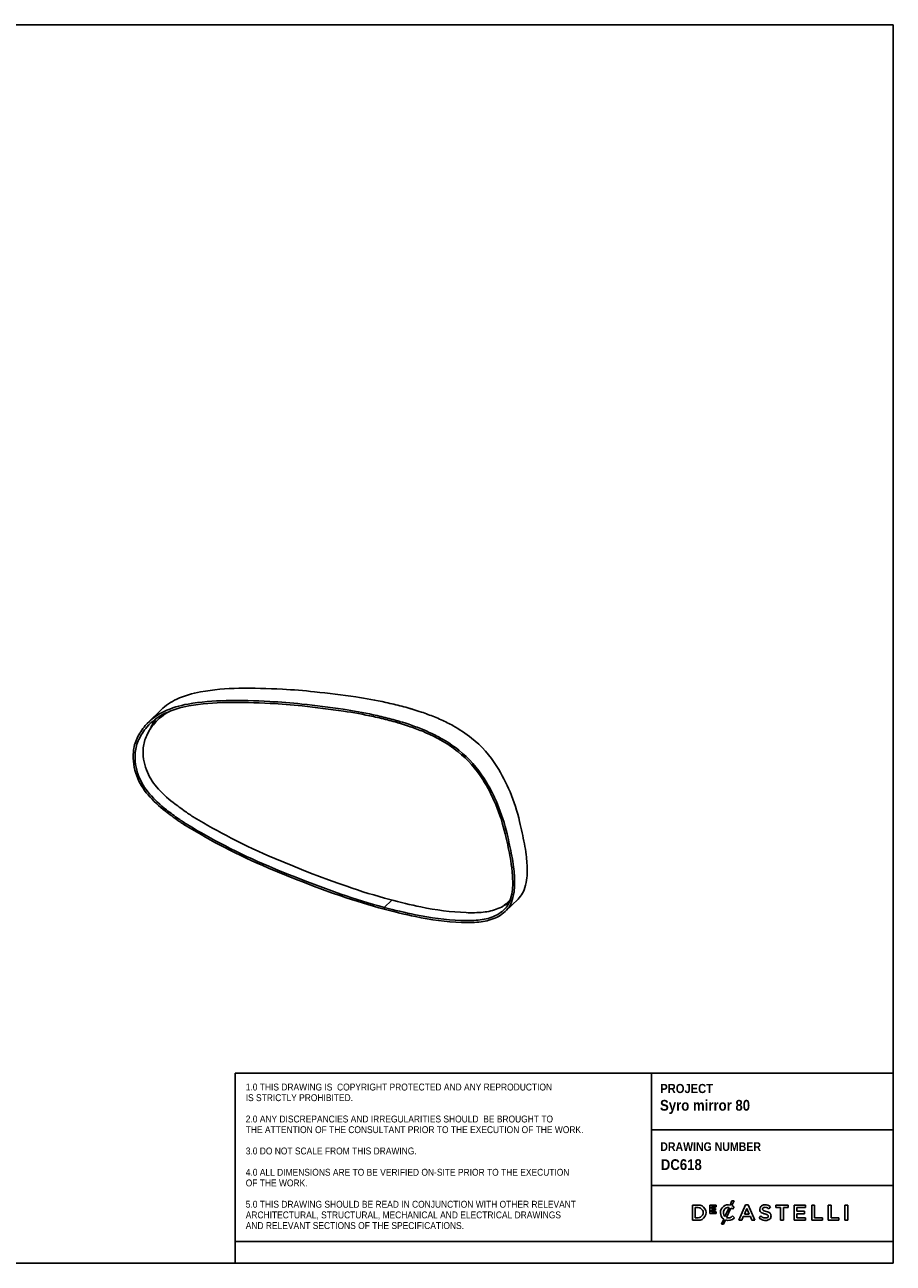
# Model space of a CAD drawing. Header units: millimetres. Extents: x -317 to 2963, y -71 to 2225.
# Tile 2 of 2: x 1353 to 2963, y -71 to 2225. Entities that reach past the tile are written whole.
import ezdxf

# ---------------------------------------------------------------- set-up
doc = ezdxf.new("R2010")
doc.units = ezdxf.units.MM
doc.header["$LTSCALE"] = 6
doc.linetypes.add('SLD-Solido', pattern=[0])
doc.layers.add('NOTE', color=3, linetype='SLD-Solido')
doc.layers.add('SCHIZZI', color=9, linetype='Continuous')
doc.styles.add('SLDTEXTSTYLE0', font='GOTHICB.TTF', dxfattribs={"width": 0.913})
doc.styles.add('SLDTEXTSTYLE1', font='GOTHIC.TTF', dxfattribs={"width": 0.913})

msp = doc.modelspace()

# ---------------------------------------------------------------- linework, layer by layer
for p, q in [((1606.18, 954.75), (1582.85, 931.97)), ((1601.5, 937.6), (1599.64, 935.78)), ((2033.72, 602.34), (2019.77, 588.72)), ((2033.9, 602.3), (2019.95, 588.68)), ((2244.49, 581.43), (2267.83, 604.21)), ((2248.71, 598.12), (2250.57, 599.95)), ((2252.98, 602.81), (2253.45, 603.41)), ((2019.77, 588.72), (2019.79, 585.29)), ((2019.97, 585.46), (2019.79, 585.29)), ((2019.97, 585.24), (2019.95, 588.68)), ((2241.34, 592.1), (2244.59, 593.35))]:
    msp.add_line(p, q)
at = {"flags": 128}
for points in [[(1830.98, 993.24), (1820.82, 993.75), (1810.68, 994.17), (1800.57, 994.51), (1790.47, 994.76), (1780.4, 994.92), (1770.35, 994.99), (1760.32, 994.97), (1750.32, 994.86)], [(1890.69, 988.42), (1883.19, 989.19), (1875.71, 989.92), (1868.23, 990.59), (1860.76, 991.22), (1853.3, 991.8), (1845.85, 992.33), (1838.41, 992.81), (1830.98, 993.24)], [(1967.21, 978.78), (1957.62, 980.15), (1948.04, 981.48), (1938.46, 982.75), (1928.9, 983.98), (1919.33, 985.16), (1909.78, 986.29), (1900.23, 987.38), (1890.69, 988.42)], [(1807.64, 970.46), (1797.49, 970.97), (1787.35, 971.4), (1777.23, 971.73), (1767.14, 971.98), (1757.06, 972.14), (1747.01, 972.21), (1736.99, 972.19), (1726.98, 972.09)], [(1808.42, 966.91), (1798.29, 967.42), (1788.18, 967.84), (1778.09, 968.17), (1768.03, 968.42), (1757.98, 968.58), (1747.96, 968.65), (1737.96, 968.63), (1727.99, 968.53)], [(1867.36, 965.64), (1859.86, 966.42), (1852.37, 967.14), (1844.89, 967.82), (1837.42, 968.44), (1829.96, 969.02), (1822.51, 969.55), (1815.07, 970.03), (1807.64, 970.46)], [(1867.95, 962.1), (1860.48, 962.87), (1853.01, 963.6), (1845.56, 964.27), (1838.11, 964.89), (1830.67, 965.47), (1823.24, 966), (1815.82, 966.48), (1808.42, 966.91)], [(1943.88, 956.01), (1934.29, 957.38), (1924.71, 958.7), (1915.13, 959.98), (1905.56, 961.2), (1896, 962.39), (1886.44, 963.52), (1876.9, 964.6), (1867.36, 965.64)], [(2022.78, 968.67), (2015.82, 970.16), (2008.85, 971.58), (2001.9, 972.94), (1994.95, 974.24), (1988, 975.47), (1981.07, 976.64), (1974.14, 977.74), (1967.21, 978.78)], [(2052.54, 961.63), (2048.81, 962.57), (2045.09, 963.49), (2041.37, 964.4), (2037.65, 965.28), (2033.93, 966.16), (2030.21, 967.01), (2026.5, 967.85), (2022.78, 968.67)], [(1944.34, 952.48), (1934.76, 953.85), (1925.2, 955.17), (1915.64, 956.44), (1906.09, 957.67), (1896.54, 958.85), (1887, 959.98), (1877.47, 961.06), (1867.95, 962.1)], [(1999.45, 945.89), (1992.48, 947.38), (1985.52, 948.81), (1978.56, 950.17), (1971.61, 951.47), (1964.67, 952.7), (1957.73, 953.87), (1950.8, 954.97), (1943.88, 956.01)], [(1999.64, 942.42), (1992.71, 943.9), (1985.78, 945.32), (1978.86, 946.67), (1971.94, 947.96), (1965.03, 949.19), (1958.12, 950.35), (1951.23, 951.45), (1944.34, 952.48)], [(2029.2, 938.86), (2025.48, 939.8), (2021.76, 940.72), (2018.04, 941.62), (2014.32, 942.51), (2010.6, 943.38), (2006.88, 944.23), (2003.16, 945.07), (1999.45, 945.89)], [(2029.26, 935.41), (2025.56, 936.35), (2021.85, 937.26), (2018.15, 938.16), (2014.45, 939.05), (2010.74, 939.91), (2007.04, 940.77), (2003.34, 941.6), (1999.64, 942.42)], [(2073.45, 955.74), (2072.7, 955.96), (2071.94, 956.19), (2071.19, 956.41), (2070.43, 956.64), (2069.68, 956.86), (2068.92, 957.09), (2068.17, 957.31), (2067.41, 957.54)], [(2113.2, 941.81), (2110.14, 943.02), (2107.07, 944.21), (2104, 945.38), (2100.93, 946.52), (2097.86, 947.65), (2094.78, 948.75), (2091.7, 949.83), (2088.63, 950.89)], [(1586.88, 921.55), (1585.61, 918.74), (1585.4, 918.22)], [(2050.02, 929.56), (2049.26, 929.79), (2048.51, 930.01), (2047.76, 930.24), (2047, 930.46), (2046.25, 930.69), (2045.5, 930.91), (2044.74, 931.13), (2043.99, 931.36)], [(2050.12, 932.96), (2049.36, 933.19), (2048.61, 933.41), (2047.85, 933.64), (2047.1, 933.86), (2046.34, 934.09), (2045.59, 934.31), (2044.83, 934.54), (2044.08, 934.76)], [(2089.41, 915.76), (2086.37, 916.96), (2083.33, 918.14), (2080.29, 919.3), (2077.24, 920.43), (2074.19, 921.55), (2071.15, 922.64), (2068.09, 923.71), (2065.04, 924.76)], [(2089.87, 919.04), (2086.8, 920.25), (2083.74, 921.43), (2080.67, 922.6), (2077.6, 923.75), (2074.52, 924.87), (2071.45, 925.98), (2068.37, 927.06), (2065.29, 928.12)], [(1628.69, 782.98), (1631.45, 780.87), (1634.23, 778.78), (1637.01, 776.69), (1639.8, 774.63), (1642.59, 772.57), (1645.4, 770.52), (1648.21, 768.49), (1651.03, 766.48)], [(1614.58, 766.84), (1617.38, 764.7), (1620.19, 762.58), (1623.01, 760.46), (1625.84, 758.37), (1628.68, 756.28), (1631.52, 754.21), (1634.37, 752.15), (1637.23, 750.1)], [(1616.18, 769.46), (1618.97, 767.33), (1621.76, 765.22), (1624.57, 763.12), (1627.38, 761.04), (1630.2, 758.96), (1633.02, 756.9), (1635.85, 754.86), (1638.69, 752.82)], [(1654.63, 738.66), (1663.13, 733.58), (1671.66, 728.57), (1680.21, 723.64), (1688.79, 718.79), (1697.39, 714.01), (1706.02, 709.31), (1714.68, 704.69), (1723.36, 700.15)], [(1655.78, 741.59), (1664.24, 736.53), (1672.73, 731.54), (1681.25, 726.63), (1689.8, 721.8), (1698.37, 717.04), (1706.96, 712.36), (1715.59, 707.76), (1724.23, 703.24)], [(1667.71, 755.51), (1676.13, 750.47), (1684.58, 745.51), (1693.06, 740.62), (1701.56, 735.81), (1710.09, 731.08), (1718.64, 726.42), (1727.22, 721.85), (1735.82, 717.35)], [(2279.68, 706.57), (2278.66, 711.71), (2277.63, 716.85), (2276.56, 721.99), (2275.47, 727.14), (2274.35, 732.28), (2273.21, 737.43), (2272.04, 742.58), (2270.84, 747.73)], [(1735.82, 717.35), (1745.86, 712.21), (1755.92, 707.18), (1766.02, 702.25), (1776.14, 697.44), (1786.28, 692.73), (1796.45, 688.13), (1806.64, 683.64), (1816.85, 679.26)], [(2252.87, 684.07), (2251.86, 689.19), (2250.83, 694.31), (2249.77, 699.43), (2248.68, 704.56), (2247.57, 709.69), (2246.43, 714.81), (2245.26, 719.94), (2244.07, 725.07)], [(2256.34, 683.8), (2255.33, 688.93), (2254.29, 694.07), (2253.23, 699.22), (2252.14, 704.36), (2251.02, 709.51), (2249.87, 714.65), (2248.7, 719.8), (2247.5, 724.95)], [(1723.36, 700.15), (1733.49, 694.97), (1743.65, 689.89), (1753.83, 684.92), (1764.04, 680.06), (1774.28, 675.31), (1784.54, 670.67), (1794.82, 666.14), (1805.12, 661.72)], [(1724.23, 703.24), (1734.32, 698.08), (1744.44, 693.02), (1754.58, 688.07), (1764.75, 683.23), (1774.95, 678.5), (1785.17, 673.88), (1795.41, 669.36), (1805.67, 664.96)], [(1816.85, 679.26), (1833.45, 672.31), (1850.08, 665.51), (1866.73, 658.86), (1883.41, 652.36), (1900.1, 646), (1916.8, 639.79), (1933.52, 633.74), (1950.26, 627.83)], [(1805.12, 661.72), (1821.8, 654.74), (1838.51, 647.91), (1855.23, 641.23), (1871.98, 634.7), (1888.74, 628.31), (1905.52, 622.08), (1922.32, 615.99), (1939.13, 610.06)], [(1805.67, 664.96), (1822.31, 658), (1838.98, 651.18), (1855.68, 644.51), (1872.39, 637.99), (1889.12, 631.62), (1905.87, 625.4), (1922.63, 619.32), (1939.41, 613.4)], [(1950.26, 627.83), (1960.25, 624.4), (1970.25, 621.08), (1980.26, 617.85), (1990.27, 614.72), (2000.28, 611.7), (2010.3, 608.78), (2020.31, 605.96), (2030.33, 603.24)], [(1939.13, 610.06), (1949.2, 606.61), (1959.27, 603.26), (1969.35, 600.01), (1979.43, 596.86), (1989.52, 593.81), (1999.61, 590.87), (2009.7, 588.03), (2019.79, 585.29)], [(1939.41, 613.4), (1949.44, 609.96), (1959.47, 606.62), (1969.51, 603.39), (1979.56, 600.25), (1989.61, 597.21), (1999.66, 594.28), (2009.71, 591.45), (2019.77, 588.72)], [(2030.33, 603.24), (2037.51, 601.36), (2044.68, 599.53), (2051.85, 597.75), (2059.02, 596.03), (2066.19, 594.36), (2073.35, 592.74), (2080.52, 591.18), (2087.68, 589.67)], [(2250.57, 599.95), (2252.57, 602), (2253.23, 602.73)], [(2267.83, 604.21), (2270.02, 606.46), (2272.51, 609.35)], [(2019.95, 588.68), (2027.14, 586.79), (2034.34, 584.95), (2041.53, 583.17), (2048.72, 581.44), (2055.91, 579.77), (2063.1, 578.14), (2070.29, 576.58), (2077.47, 575.06)], [(2019.97, 585.24), (2027.19, 583.35), (2034.41, 581.51), (2041.63, 579.72), (2048.85, 577.98), (2056.07, 576.3), (2063.28, 574.67), (2070.5, 573.1), (2077.7, 571.58)], [(2077.47, 575.06), (2088.13, 572.96), (2098.76, 571.07), (2109.38, 569.4), (2119.96, 567.95), (2130.52, 566.72), (2141.03, 565.71), (2151.51, 564.91), (2161.94, 564.34)], [(2087.68, 589.67), (2098.24, 587.58), (2108.79, 585.71), (2119.31, 584.05), (2129.81, 582.62), (2140.27, 581.39), (2150.7, 580.39), (2161.09, 579.6), (2171.43, 579.03)], [(2244.59, 593.35), (2248.03, 594.86), (2250.64, 596.18)], [(2077.7, 571.58), (2088.43, 569.46), (2099.14, 567.56), (2109.83, 565.88), (2120.49, 564.42), (2131.11, 563.18), (2141.7, 562.16), (2152.25, 561.36), (2162.75, 560.78)]]:
    msp.add_lwpolyline(points, dxfattribs=at)
for centre, radius, start, end in [((1708.34, 816.58), 174.22, 99.54471, 114.872), ((1756.52, 535.46), 459.45, 90.7727, 99.65561), ((1679.02, 879.94), 104.41, 114.89787, 134.23676), ((1685.01, 793.81), 174.22, 99.54471, 114.872), ((1733.18, 512.68), 459.45, 90.7727, 99.65561), ((1734.14, 512.16), 456.41, 90.7727, 99.65561), ((1655.51, 857.48), 104.05, 114.87885, 139.09433), ((1656.67, 856.29), 101.72, 114.87885, 139.09433), ((1668.21, 865.52), 98.17, 118.30522, 139.14395), ((1669.95, 867.43), 98.02, 122.48841, 134.28505), ((1686.04, 792.9), 171.58, 99.54471, 114.872), ((1955.83, 581.46), 392.28, 73.4742, 75.72837), ((1953.13, 552.91), 420.42, 71.19851, 73.36966), ((2015.27, 696.41), 264.21, 65.35304, 68.24473), ((1656.39, 857.13), 104.95, 139.26669, 154.48822), ((1657.52, 855.96), 102.58, 139.26669, 154.48822), ((1669.43, 864.74), 99.61, 139.26669, 154.48822), ((1680.27, 876.89), 103.52, 143.14962, 154.44773), ((1932.5, 558.69), 392.28, 73.4742, 75.72837), ((1933.56, 559.19), 388.21, 73.4742, 75.72837), ((1930.9, 530.76), 416.21, 71.19851, 73.36966), ((1929.79, 530.13), 420.42, 71.19851, 73.36966), ((1991.94, 673.64), 264.21, 65.35304, 68.24473), ((1978.9, 617.25), 351.33, 61.28689, 65.34598), ((2035.45, 720.96), 233.21, 51.1872, 61.23226), ((1629.93, 870.12), 75.47, 154.73785, 174.74773), ((1630.72, 869.1), 72.73, 154.73785, 174.74773), ((1642.22, 878.07), 69.31, 154.73785, 174.74773), ((1993.15, 674.56), 259.69, 65.35304, 68.24473), ((1956.86, 595.58), 346.62, 61.28689, 65.34598), ((1955.57, 594.48), 351.33, 61.28689, 65.34598), ((2013.57, 699.55), 228.18, 51.1872, 61.23226), ((2012.12, 698.18), 233.21, 51.1872, 61.23226), ((2048.54, 736.81), 212.66, 32.20222, 51.25743), ((1655.33, 868.66), 100.9, 175.23947, 201.08298), ((1655.13, 867.69), 97.17, 175.23947, 201.08298), ((1665.38, 876.73), 92.5, 175.23947, 201.08298), ((2026.78, 715.57), 207.42, 32.20222, 51.25743), ((2025.21, 714.03), 212.66, 32.20222, 51.25743), ((1959.43, 680.81), 317.9, 22.54596, 32.18322), ((1668.33, 872.78), 114.52, 200.66921, 221.13893), ((1666.98, 871.41), 109.57, 200.66921, 221.13893), ((1675.8, 879.95), 103.39, 200.66921, 221.13893), ((1936.1, 658.04), 317.9, 22.54596, 32.18322), ((1755.04, 947.94), 207.79, 220.8848, 232.55034), ((1937.32, 659.35), 313.09, 22.54596, 32.18322), ((1748.12, 941.19), 219.62, 220.8848, 232.55034), ((1746.53, 939.64), 214.36, 220.8848, 232.55034), ((1920.99, 664.8), 359.54, 13.33545, 22.55413), ((1803.41, 980.13), 262.43, 234.50171, 238.86299), ((1898.4, 643.14), 355.25, 13.33545, 22.55413), ((1897.65, 642.02), 359.54, 13.33545, 22.55413), ((1796.17, 972.94), 273.72, 234.50171, 238.86299), ((1794.72, 971.58), 268.7, 234.50171, 238.86299), ((1991.05, 650.42), 294.04, 7.03396, 11.00834), ((1967.96, 628.65), 290.25, 7.03396, 11.00834), ((1967.71, 627.65), 294.04, 7.03396, 11.00834), ((2025.82, 654.54), 259.03, 0.09699, 7.07268), ((2002.45, 632.73), 255.53, 0.09699, 7.07268), ((2002.48, 631.76), 259.03, 0.09699, 7.07268), ((2181.33, 654.76), 103.51, 351.4437, 0.12161), ((2157.59, 632.95), 100.38, 351.4437, 0.12161), ((2158, 631.98), 103.51, 351.4437, 0.12161), ((2240.93, 634.75), 40.52, 321.18857, 340.29658), ((2188.8, 653.58), 95.95, 340.20796, 351.47744), ((2210.21, 637.59), 55.12, 291.73918, 320.88459), ((2216.51, 613.11), 38.1, 321.18857, 340.29658), ((2217.6, 611.97), 40.52, 321.18857, 340.29658), ((2164.7, 631.82), 93.18, 340.20796, 351.47744), ((2165.46, 630.8), 95.95, 340.20796, 351.47744), ((2181.84, 806.29), 227.5, 267.37755, 275.37261), ((2194.27, 677.37), 97.97, 275.19226, 291.78181), ((2201.16, 625.86), 58.05, 291.73918, 320.88459), ((2202.31, 624.68), 60.4, 291.73918, 320.88459), ((2172.53, 795.59), 231.49, 267.37755, 275.37261), ((2173.48, 795.22), 234.69, 267.37755, 275.37261), ((2185.03, 666.11), 101.41, 275.19226, 291.78181), ((2186.03, 665.3), 104.16, 275.19226, 291.78181)]:
    msp.add_arc(centre, radius, start, end)
at = {"layer": 'SCHIZZI'}
msp.add_line((2963.17, 2225.02), (-316.67, 2225.02), dxfattribs=at)
at = {"layer": 'SCHIZZI', "color": 7, "true_color": 0xffffff}
for p, q in [((2963.33, -70.98), (2963.17, 2225.02)), ((1743.78, 281.21), (1743.78, -30.98)), ((1743.78, 281.21), (2963.31, 281.21)), ((2515.12, 281.21), (2515.12, -30.98)), ((2515.12, 176.57), (2963.31, 176.57)), ((2515.12, 72.85), (2963.32, 72.85)), ((2601.49, 36.92), (2590.95, 36.92)), ((2590.95, 36.92), (2590.95, 8.74)), ((2596.13, 13.48), (2596.13, 32.17)), ((2596.13, 32.17), (2601.49, 32.17)), ((2635.13, 36.72), (2623.34, 36.72)), ((2623.34, 36.72), (2623.34, 21.09)), ((2626.75, 30.5), (2626.75, 33.67)), ((2626.75, 33.67), (2635.13, 33.67)), ((2634.13, 30.5), (2626.75, 30.5)), ((2626.75, 27.43), (2634.13, 27.43)), ((2626.75, 24.15), (2626.75, 27.43)), ((2635.24, 24.15), (2626.75, 24.15)), ((2634.13, 27.43), (2634.13, 30.5)), ((2635.13, 33.67), (2635.13, 36.72)), ((2635.24, 21.09), (2635.24, 24.15)), ((2658.92, 32.52), (2651.26, 15.72)), ((2654.25, 13.69), (2662.31, 31.4)), ((2664.39, 44.41), (2661, 36.96)), ((2668.3, 44.41), (2664.39, 44.41)), ((2664.42, 35.88), (2668.3, 44.41)), ((2665.42, 29.09), (2668.75, 32.92)), ((2668.75, 32.92), (2668.65, 33.01)), ((2689.67, 37.12), (2677.27, 8.74)), ((2687.38, 20.1), (2691.96, 30.77)), ((2694.4, 37.12), (2689.67, 37.12)), ((2691.96, 30.77), (2696.57, 20.1)), ((2694.44, 37.03), (2694.4, 37.12)), ((2706.8, 8.74), (2694.44, 37.03)), ((2733.04, 29.85), (2735.83, 33.78)), ((2768.59, 36.92), (2745.67, 36.92)), ((2745.67, 36.92), (2745.67, 32.1)), ((2745.67, 32.1), (2754.52, 32.1)), ((2754.52, 32.1), (2754.52, 8.74)), ((2759.74, 8.74), (2759.74, 32.1)), ((2759.74, 32.1), (2768.59, 32.1)), ((2768.59, 32.1), (2768.59, 36.92)), ((2800.44, 36.92), (2779.47, 36.92)), ((2779.47, 36.92), (2779.47, 8.74)), ((2784.66, 25.28), (2784.66, 32.26)), ((2784.66, 32.26), (2800.44, 32.26)), ((2798.65, 25.28), (2784.66, 25.28)), ((2798.65, 20.62), (2798.65, 25.28)), ((2800.44, 32.26), (2800.44, 36.92)), ((2817.35, 36.92), (2812.16, 36.92)), ((2812.16, 36.92), (2812.16, 8.74)), ((2817.35, 13.48), (2817.35, 36.92)), ((2848, 36.92), (2842.81, 36.92)), ((2842.81, 36.92), (2842.81, 8.74)), ((2848, 13.48), (2848, 36.92)), ((2873.75, 36.92), (2873.75, 8.74)), ((2878.93, 36.92), (2873.75, 36.92)), ((2878.93, 8.74), (2878.93, 36.92)), ((2590.95, 8.74), (2601.49, 8.74)), ((2601.49, 13.48), (2596.13, 13.48)), ((2623.34, 21.09), (2635.24, 21.09)), ((2643.11, 22.69), (2643.11, 22.75)), ((2649.04, 10.86), (2644.82, 1.59)), ((2644.82, 1.59), (2648.74, 1.59)), ((2648.74, 1.59), (2652.2, 9.19)), ((2668.95, 13.35), (2665.61, 16.73)), ((2668.86, 13.25), (2668.95, 13.35)), ((2677.27, 8.74), (2682.6, 8.74)), ((2682.6, 8.74), (2685.47, 15.47)), ((2685.47, 15.47), (2698.48, 15.47)), ((2696.57, 20.1), (2687.38, 20.1)), ((2698.48, 15.47), (2701.31, 8.74)), ((2701.31, 8.74), (2706.8, 8.74)), ((2718.04, 16.58), (2714.91, 12.87)), ((2754.52, 8.74), (2759.74, 8.74)), ((2779.47, 8.74), (2800.64, 8.74)), ((2784.66, 20.62), (2798.65, 20.62)), ((2784.66, 13.4), (2784.66, 20.62)), ((2800.64, 13.4), (2784.66, 13.4)), ((2800.64, 8.74), (2800.64, 13.4)), ((2812.16, 8.74), (2832.01, 8.74)), ((2832.01, 13.48), (2817.35, 13.48)), ((2832.01, 8.74), (2832.01, 13.48)), ((2842.81, 8.74), (2862.67, 8.74)), ((2862.67, 13.48), (2848, 13.48)), ((2862.67, 8.74), (2862.67, 13.48)), ((2873.75, 8.74), (2878.93, 8.74)), ((1743.78, -30.98), (1743.78, -70.98)), ((1743.78, -30.98), (2963.32, -30.98)), ((-316.67, -70.98), (2963.33, -70.98))]:
    msp.add_line(p, q, dxfattribs=at)
for centre, radius, start, end in [((2602.25, 22.83), 14.11, 266.90157, 93.09843), ((2601.69, 22.83), 9.35, 268.76628, 91.23372), ((2657.56, 22.92), 14.46, 76.24523, 180.89091), ((2659.33, 22.92), 10.81, 153.58432, 221.73663), ((2657.54, 23.8), 8.82, 81.04863, 153.58432), ((2655.19, 18.6), 14.65, 45.72598, 60.90731), ((2658.14, 22.04), 15.2, 45.71394, 65.58709), ((2725.06, 28.9), 9.09, 162.43966, 192.31941), ((2722.1, 28.09), 6.02, 190.78984, 232.66765), ((2723.82, 29.03), 7.87, 114.63446, 160.64301), ((2725.23, 32.19), 11.18, 232.66765, 251.27083), ((2725.51, 25.35), 11.92, 89.50788, 114.63446), ((2724.23, 29.47), 3.13, 146.85935, 193.31029), ((2723.73, 29.35), 2.62, 193.31029, 230.56735), ((2724.79, 28.54), 4.14, 98.98092, 140.32353), ((2726.15, 32.64), 6.7, 232.44778, 252.59774), ((2725.6, 23.44), 9.3, 77.54474, 98.98092), ((2734.66, 56.04), 31.59, 250.55867, 257.31246), ((2725.73, 20.41), 16.86, 72.44471, 90.39732), ((2724.36, 19.02), 13.88, 51.25781, 76.47292), ((2723.4, 4.72), 20.95, 64.63254, 78.09895), ((2725.04, 19.76), 17.69, 52.42183, 70.96437), ((2729.53, 16.64), 7.57, 28.77124, 67.85987), ((2657.88, 22.69), 14.77, 180, 233.25786), ((2657.57, 23.39), 15.18, 249.30365, 318.58458), ((2657.73, 22.42), 9.4, 248.28377, 285.8766), ((2656.7, 25), 12.17, 287.21436, 317.11848), ((2726.5, 25.59), 17.21, 227.67997, 255.77334), ((2727.39, 26.27), 13.46, 225.98856, 252.68232), ((2730.38, 45.23), 25.19, 249.70068, 255.51463), ((2726.69, 26.35), 18, 255.77334, 272.44794), ((2726.75, 24.19), 11.29, 252.68232, 275.6739), ((2720.73, 7.9), 13.36, 73.32325, 75.51463), ((2728.81, 36.55), 16.41, 254.99999, 258.29329), ((2720.75, -2.35), 23.31, 70.27129, 78.29329), ((2727.16, 20.22), 11.85, 271.47111, 299.92604), ((2727.44, 18.2), 5.26, 274.6813, 307.58878), ((2725.9, 11.56), 8.49, 58.43436, 71.28416), ((2728.93, 16.37), 2.81, 27.46177, 59.71525), ((2728.85, 16.21), 2.82, 309.48388, 346.59381), ((2728.3, 16.34), 3.39, 346.59381, 22.92671), ((2729.43, 16.27), 7.3, 299.92604, 337.37946), ((2727.58, 16.87), 9.23, 338.409, 21.69569)]:
    msp.add_arc(centre, radius, start, end, dxfattribs=at)

# ---------------------------------------------------------------- texts
at = {"layer": 'NOTE', "color": 7, "true_color": 0xffffff, "attachment_point": 1}
for s, insert, char_height, style in [('1.0 THIS DRAWING IS  COPYRIGHT PROTECTED AND ANY REPRODUCTION', (1763.07, 262.06), 12.8, 'SLDTEXTSTYLE1'), ('PROJECT', (2531.53, 261.41), 16.933, 'SLDTEXTSTYLE0'), ('IS STRICTLY PROHIBITED.', (1763.07, 242.31), 12.8, 'SLDTEXTSTYLE1'), ('Syro mirror 80', (2531, 231.8), 20, 'SLDTEXTSTYLE0'), ('2.0 ANY DISCREPANCIES AND IRREGULARITIES SHOULD  BE BROUGHT TO ', (1763.07, 202.8), 12.8, 'SLDTEXTSTYLE1'), ('THE ATTENTION OF THE CONSULTANT PRIOR TO THE EXECUTION OF THE WORK.', (1763.07, 183.04), 12.8, 'SLDTEXTSTYLE1'), ('3.0 DO NOT SCALE FROM THIS DRAWING.', (1763.07, 143.53), 12.8, 'SLDTEXTSTYLE1'), ('DRAWING NUMBER', (2531.53, 153.18), 16, 'SLDTEXTSTYLE0'), (' DC618', (2525.69, 121.82), 20, 'SLDTEXTSTYLE0'), ('4.0 ALL DIMENSIONS ARE TO BE VERIFIED ON-SITE PRIOR TO THE EXECUTION ', (1763.07, 104.02), 12.8, 'SLDTEXTSTYLE1'), ('OF THE WORK.', (1763.07, 84.26), 12.8, 'SLDTEXTSTYLE1'), ('ARCHITECTURAL, STRUCTURAL, MECHANICAL AND ELECTRICAL DRAWINGS ', (1763.07, 25), 12.8, 'SLDTEXTSTYLE1'), ('5.0 THIS DRAWING SHOULD BE READ IN CONJUNCTION WITH OTHER RELEVANT ', (1763.07, 44.75), 12.8, 'SLDTEXTSTYLE1'), ('AND RELEVANT SECTIONS OF THE SPECIFICATIONS.', (1763.07, 5.24), 12.8, 'SLDTEXTSTYLE1')]:
    msp.add_mtext(s, dxfattribs=dict(at, insert=insert, char_height=char_height, style=style))

doc.saveas('drawing.dxf')
